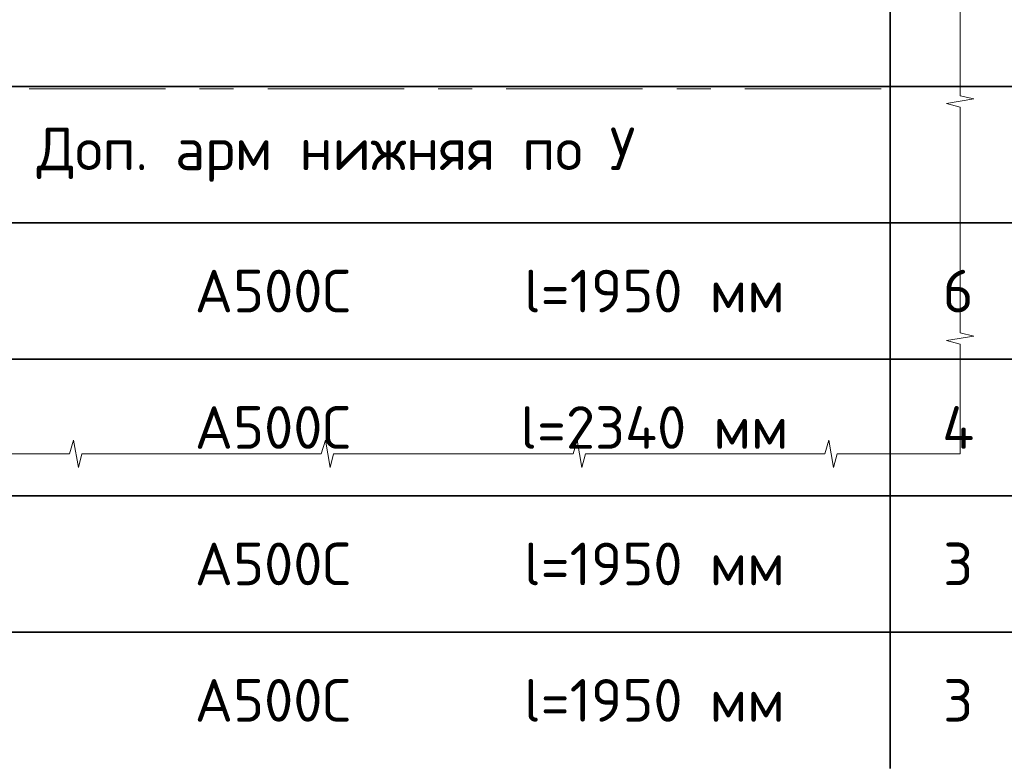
# Model space of a CAD drawing. Header units: metres. Extents: x -38 to 114, y -15 to 21.
# Tile 22 of 244: x 74.73 to 77.62, y -8.08 to -5.9. Entities that reach past the tile are written whole.
import ezdxf

# ---------------------------------------------------------------- set-up
doc = ezdxf.new("R2010")
doc.units = ezdxf.units.M
doc.linetypes.add('______11', pattern=[0.5, 0.4, -0.05, 0, -0.05])
doc.linetypes.add('______5', pattern=[1.1, 0.8, -0.1, 0.1, -0.1])
doc.layers.add('XR$4$Осевая линия (1)', color=7, linetype='______5', lineweight=13)
doc.layers.add('XR$6$Осевая линия (1)', color=7, linetype='______5', lineweight=13)
doc.styles.add('ISOCPEUR', font='txt')

# ---------------------------------------------------------------- blocks, each defined once
blk = doc.blocks.new('ЭЛЕМЕНТ_УЗОРА_15')
at = {"color": 7, "linetype": 'Continuous', "lineweight": 13, "transparency": 33554687}
blk.add_line((77.4875, -7.1699), (77.4875, -7.1699), dxfattribs=at)
blk.add_line((77.4875, -7.1699), (77.4875, -7.1699), dxfattribs=at)
for points in [[(77.4875, -5.7799), (77.4875, -6.1198), (77.5275, -6.1295), (77.4475, -6.1427), (77.4875, -6.1538), (77.4875, -6.4749)], [(77.4875, -6.4749), (77.4875, -6.8148), (77.5275, -6.8245), (77.4475, -6.8377), (77.4875, -6.8488), (77.4875, -7.1699)], [(75.2716, -7.1699), (74.9104, -7.1699), (74.9, -7.2099), (74.886, -7.1299), (74.8742, -7.1699), (74.5329, -7.1699)], [(76.0102, -7.1699), (75.649, -7.1699), (75.6387, -7.2099), (75.6246, -7.1299), (75.6128, -7.1699), (75.2716, -7.1699)], [(76.7489, -7.1699), (76.3877, -7.1699), (76.3773, -7.2099), (76.3633, -7.1299), (76.3515, -7.1699), (76.0102, -7.1699)], [(77.4875, -7.1699), (77.1263, -7.1699), (77.116, -7.2099), (77.1019, -7.1299), (77.0901, -7.1699), (76.7489, -7.1699)]]:
    blk.add_lwpolyline(points, dxfattribs=at)
blk = doc.blocks.new('ЭЛЕМЕНТ_УЗОРА_32')
at = {"color": 7, "linetype": 'Continuous', "lineweight": 13, "transparency": 33554687}
blk.add_line((77.4875, -7.1699), (77.4875, -7.1699), dxfattribs=at)
blk.add_line((77.4875, -7.1699), (77.4875, -7.1699), dxfattribs=at)
for points in [[(77.4875, -5.7799), (77.4875, -6.1198), (77.5275, -6.1295), (77.4475, -6.1427), (77.4875, -6.1538), (77.4875, -6.4749)], [(77.4875, -6.4749), (77.4875, -6.8148), (77.5275, -6.8245), (77.4475, -6.8377), (77.4875, -6.8488), (77.4875, -7.1699)], [(75.2716, -7.1699), (74.9104, -7.1699), (74.9, -7.2099), (74.886, -7.1299), (74.8742, -7.1699), (74.5329, -7.1699)], [(76.0102, -7.1699), (75.649, -7.1699), (75.6387, -7.2099), (75.6246, -7.1299), (75.6128, -7.1699), (75.2716, -7.1699)], [(76.7489, -7.1699), (76.3877, -7.1699), (76.3773, -7.2099), (76.3633, -7.1299), (76.3515, -7.1699), (76.0102, -7.1699)], [(77.4875, -7.1699), (77.1263, -7.1699), (77.116, -7.2099), (77.1019, -7.1299), (77.0901, -7.1699), (76.7489, -7.1699)]]:
    blk.add_lwpolyline(points, dxfattribs=at)

msp = doc.modelspace()

# ---------------------------------------------------------------- linework, layer by layer
at = {"color": 7, "linetype": 'Continuous', "lineweight": 35, "transparency": 33554687}
for p, q in [((77.2814, -5.6927), (77.2814, -6.0927)), ((70.2814, -6.0927), (79.5314, -6.0927)), ((77.2814, -6.0927), (77.2814, -6.4927)), ((79.5314, -6.4927), (70.2814, -6.4927)), ((77.2814, -6.4927), (77.2814, -6.8927)), ((70.2814, -6.8927), (79.5314, -6.8927)), ((79.5314, -6.8927), (70.2814, -6.8927)), ((77.2814, -6.8927), (77.2814, -7.2927)), ((70.2814, -7.2927), (79.5314, -7.2927)), ((79.5314, -7.2927), (70.2814, -7.2927)), ((77.2814, -7.2927), (77.2814, -7.6927)), ((70.2814, -7.6927), (79.5314, -7.6927)), ((79.5314, -7.6927), (70.2814, -7.6927)), ((77.2814, -7.6927), (77.2814, -8.0927))]:
    msp.add_line(p, q, dxfattribs=at)
at = {"color": 7, "linetype": 'Continuous', "lineweight": 13, "transparency": 33554687}
for p, q in [((79.5314, -6.8927), (70.2814, -6.8927)), ((79.5314, -7.2927), (70.2814, -7.2927)), ((79.5314, -7.6927), (70.2814, -7.6927))]:
    msp.add_line(p, q, dxfattribs=at)
at = {"layer": 'XR$4$Осевая линия (1)', "color": 253, "linetype": '______11', "lineweight": 13, "true_color": 0xa0a0a0, "transparency": 33554687}
msp.add_line((77.2556, -6.0999), (72.7332, -6.0999), dxfattribs=at)
at = {"layer": 'XR$6$Осевая линия (1)', "color": 253, "linetype": '______11', "lineweight": 13, "true_color": 0xa0a0a0, "transparency": 33554687}
msp.add_line((77.2556, -6.0999), (72.7332, -6.0999), dxfattribs=at)

# ---------------------------------------------------------------- block references
at = {"color": 7, "linetype": 'Continuous', "lineweight": 13, "transparency": 33554687}
for name in ['ЭЛЕМЕНТ_УЗОРА_15', 'ЭЛЕМЕНТ_УЗОРА_32']:
    msp.add_blockref(name, (0, 0), dxfattribs=at)

# ---------------------------------------------------------------- texts
at = {"color": 7, "linetype": 'Continuous', "lineweight": 13, "transparency": 33554687, "insert": (75.6564, -6.2927), "char_height": 0.0625, "width": 1.799113, "attachment_point": 5, "style": 'ISOCPEUR'}
msp.add_mtext('\\A1;{\\fISOCPEUR|i0|b0;\\H0.125000;\\W1.000000;\\C7;Доп. арм нижняя по У}\\P', dxfattribs=at)
at = {"color": 7, "linetype": 'Continuous', "lineweight": 35, "transparency": 33554687, "char_height": 0.0625, "attachment_point": 5, "style": 'ISOCPEUR'}
for s, insert, width in [('\\A1;{\\fISOCPEUR|i0|b0;\\H0.125000;\\W1.000000;\\C7;l=1950 мм}\\P', (76.5902, -6.6927), 0.796032), ('\\A1;{\\fISOCPEUR|i0|b0;\\H0.125000;\\W1.000000;\\C7;А500С}\\P', (75.4707, -6.6927), 0.521795), ('\\A1;{\\fISOCPEUR|i0|b0;\\H0.125000;\\W1.000000;\\C7;6}\\P', (77.4814, -6.6927), 0.136111), ('\\A1;{\\fISOCPEUR|i0|b0;\\H0.125000;\\W1.000000;\\C7;l=2340 мм}\\P', (76.5902, -7.0927), 0.835547), ('\\A1;{\\fISOCPEUR|i0|b0;\\H0.125000;\\W1.000000;\\C7;А500С}\\P', (75.4707, -7.0927), 0.521795), ('\\A1;{\\fISOCPEUR|i0|b0;\\H0.125000;\\W1.000000;\\C7;4}\\P', (77.4814, -7.0927), 0.15), ('\\A1;{\\fISOCPEUR|i0|b0;\\H0.125000;\\W1.000000;\\C7;l=1950 мм}\\P', (76.5902, -7.4927), 0.796032), ('\\A1;{\\fISOCPEUR|i0|b0;\\H0.125000;\\W1.000000;\\C7;А500С}\\P', (75.4707, -7.4927), 0.521795), ('\\A1;{\\fISOCPEUR|i0|b0;\\H0.125000;\\W1.000000;\\C7;3}\\P', (77.4814, -7.4927), 0.136111), ('\\A1;{\\fISOCPEUR|i0|b0;\\H0.125000;\\W1.000000;\\C7;l=1950 мм}\\P', (76.5902, -7.8927), 0.796032), ('\\A1;{\\fISOCPEUR|i0|b0;\\H0.125000;\\W1.000000;\\C7;А500С}\\P', (75.4707, -7.8927), 0.521795), ('\\A1;{\\fISOCPEUR|i0|b0;\\H0.125000;\\W1.000000;\\C7;3}\\P', (77.4814, -7.8927), 0.136111)]:
    msp.add_mtext(s, dxfattribs=dict(at, insert=insert, width=width))

doc.saveas('drawing.dxf')
